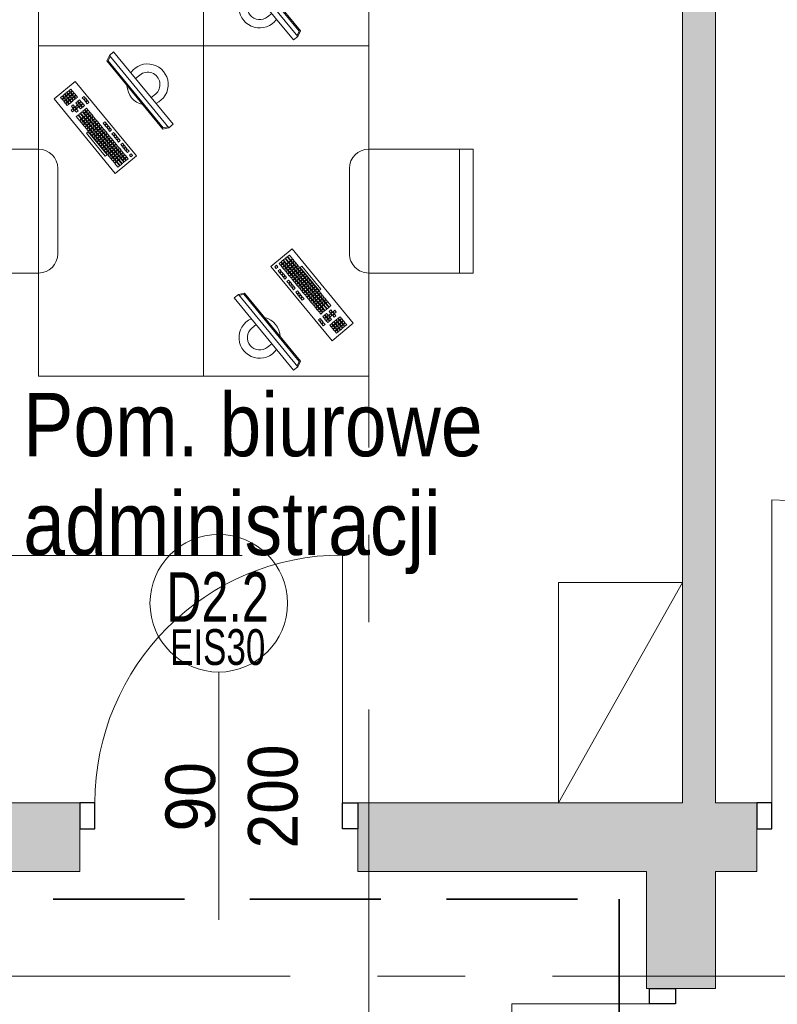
# Model space of a CAD drawing. Header units: centimetres. Extents: x -1737 to 22393, y -8842 to 3838.
# Tile 109 of 167: x -752 to -477, y 3043 to 3401. Entities that reach past the tile are written whole.
import ezdxf

# ---------------------------------------------------------------- set-up
doc = ezdxf.new("R2010")
doc.units = ezdxf.units.CM
doc.linetypes.add('Hidden', pattern=[71.4375, 47.625, -23.8125])
doc.linetypes.add('Oś', pattern=[222.25, 127, -31.75, 31.75, -31.75])
for name, color, linetype, lineweight in [('A-ANNO-NOTE', 131, 'Continuous', 13), ('A-AREA-IDEN', 2, 'Continuous', 13), ('A-DETL', 90, 'Continuous', 9), ('A-DETL-GENF', 92, 'Continuous', 9), ('A-DETL-MEDM', 33, 'Continuous', 13), ('A-DOOR', 31, 'Continuous', 13), ('A-WALL', 113, 'Continuous', 13), ('A-WALL-PATT', 111, 'Continuous', 13), ('I-FURN', 30, 'Continuous', 9), ('Q-SPCQ', 91, 'Continuous', 9), ('S-GRID', 1, 'Continuous', 13)]:
    doc.layers.add(name, color=color, linetype=linetype, lineweight=lineweight)
doc.styles.add('Arial', font='arial.ttf', dxfattribs={"width": 0.9, "height": 18})
doc.styles.add('Arial_2', font='arial.ttf', dxfattribs={"width": 0.7, "height": 13})
doc.styles.add('Arial_3', font='arial.ttf', dxfattribs={"width": 0.7, "height": 18})
doc.styles.add('Arial_7', font='arial.ttf', dxfattribs={"width": 0.85, "height": 23})

# ---------------------------------------------------------------- blocks, each defined once
blk = doc.blocks.new('DRZWI 1S - automatyczna etykieta - Drzwi 90 _PPOŻ EIS30_-2606885-3_piętro I __3_90 m_ - stan projektowany')
at = {"layer": 'A-DETL-GENF'}
for p, q in [((-50.5, 12.5), (-50.5, 3)), ((-45, 12.5), (-50.5, 12.5)), ((-45, 3), (-45, 12.5)), ((50.5, 12.5), (45, 12.5)), ((45, 12.5), (45, 3)), ((50.5, 3), (50.5, 12.5)), ((-50.5, 3), (-45, 3)), ((45, 3), (50.5, 3))]:
    blk.add_line(p, q, dxfattribs=at)
at = {"layer": 'A-DETL-MEDM', "lineweight": 25}
for p, q in [((-45, 12.5), (-50.5, 12.5)), ((-50.5, 12.5), (-50.5, 3)), ((-45, 3), (-45, 12.5)), ((45, 3), (45, 12.5)), ((45, 12.5), (50.5, 12.5)), ((50.5, 12.5), (50.5, 3)), ((-50.5, 3), (-45, 3)), ((50.5, 3), (45, 3))]:
    blk.add_line(p, q, dxfattribs=at)
at = {"layer": 'A-DOOR'}
blk.add_line((45, 12.5), (45, 102.5), dxfattribs=at)
blk.add_arc((45, 12.5), 90, 90, 180, dxfattribs=at)
blk = doc.blocks.new('biurko lekarskie 60x120 - biurko lekarskie 60x120-V8-3_piętro I __3_90 m_ - stan projektowany')
at = {"layer": 'I-FURN'}
for p, q in [((-76.23, 30), (43.77, 30)), ((-76.23, -30), (-76.23, 30)), ((43.77, 30), (43.77, -30)), ((-2.52, 2.15), (24.52, 24.38)), ((25.06, 21.99), (24.45, 21.48)), ((24.45, 21.48), (24.95, 20.86)), ((24.52, 24.38), (30.87, 16.66)), ((25.57, 21.37), (25.06, 21.99)), ((20.43, 18.17), (19.81, 17.67)), ((20.94, 17.56), (20.43, 18.17)), ((21.84, 18.04), (21.22, 17.53)), ((22.34, 17.42), (21.84, 18.04)), ((22.75, 20.08), (22.13, 19.57)), ((22.13, 19.57), (22.64, 18.95)), ((22.64, 18.95), (23.25, 19.46)), ((23.25, 19.46), (22.75, 20.08)), ((23.38, 19.31), (22.76, 18.8)), ((22.76, 18.8), (23.27, 18.18)), ((23.52, 20.71), (22.9, 20.21)), ((22.9, 20.21), (23.41, 19.59)), ((23.27, 18.18), (23.89, 18.69)), ((23.89, 18.69), (23.38, 19.31)), ((24.02, 18.53), (23.4, 18.03)), ((23.4, 18.03), (23.91, 17.41)), ((23.41, 19.59), (24.03, 20.1)), ((24.03, 20.1), (23.52, 20.71)), ((24.15, 19.94), (23.54, 19.43)), ((23.54, 19.43), (24.04, 18.82)), ((24.29, 21.35), (23.67, 20.84)), ((23.67, 20.84), (24.18, 20.22)), ((23.91, 17.41), (24.52, 17.92)), ((24.52, 17.92), (24.02, 18.53)), ((24.04, 18.82), (24.66, 19.32)), ((24.66, 19.32), (24.15, 19.94)), ((24.79, 19.17), (24.17, 18.66)), ((24.17, 18.66), (24.68, 18.04)), ((24.18, 20.22), (24.8, 20.73)), ((24.8, 20.73), (24.29, 21.35)), ((24.93, 20.58), (24.31, 20.07)), ((24.31, 20.07), (24.82, 19.45)), ((24.68, 18.04), (25.3, 18.55)), ((25.3, 18.55), (24.79, 19.17)), ((25.42, 18.4), (24.81, 17.89)), ((24.81, 17.89), (25.31, 17.27)), ((24.82, 19.45), (25.43, 19.96)), ((25.43, 19.96), (24.93, 20.58)), ((25.56, 19.81), (24.94, 19.3)), ((24.94, 19.3), (25.45, 18.68)), ((24.95, 20.86), (25.57, 21.37)), ((25.7, 21.21), (25.08, 20.7)), ((25.08, 20.7), (25.59, 20.09)), ((25.93, 17.78), (25.42, 18.4)), ((25.45, 18.68), (26.07, 19.19)), ((26.07, 19.19), (25.56, 19.81)), ((26.2, 19.03), (25.58, 18.52)), ((25.58, 18.52), (26.09, 17.91)), ((25.59, 20.09), (26.21, 20.59)), ((26.21, 20.59), (25.7, 21.21)), ((26.33, 20.44), (25.72, 19.93)), ((25.72, 19.93), (26.22, 19.31)), ((26.09, 17.91), (26.7, 18.41)), ((26.7, 18.41), (26.2, 19.03)), ((26.83, 18.26), (26.21, 17.75)), ((26.22, 19.31), (26.84, 19.82)), ((26.84, 19.82), (26.33, 20.44)), ((26.97, 19.67), (26.35, 19.16)), ((26.35, 19.16), (26.86, 18.54)), ((27.34, 17.64), (26.83, 18.26)), ((26.86, 18.54), (27.48, 19.05)), ((27.48, 19.05), (26.97, 19.67)), ((27.6, 18.9), (26.99, 18.39)), ((26.99, 18.39), (27.49, 17.77)), ((27.49, 17.77), (28.11, 18.28)), ((28.11, 18.28), (27.6, 18.9)), ((30.87, 16.66), (3.83, -5.57)), ((15.79, 14.36), (15.18, 13.86)), ((16.3, 13.75), (15.79, 14.36)), ((16.57, 15), (15.95, 14.49)), ((15.95, 14.49), (16.46, 13.87)), ((16.46, 13.87), (17.08, 14.38)), ((17.08, 14.38), (16.57, 15)), ((18.11, 16.27), (16.72, 15.13)), ((16.72, 15.13), (17.23, 14.51)), ((17.23, 14.51), (18.62, 15.65)), ((18.75, 15.5), (17.36, 14.35)), ((17.36, 14.35), (17.86, 13.74)), ((17.86, 13.74), (19.26, 14.88)), ((19.38, 14.72), (17.99, 13.58)), ((18.62, 15.65), (18.11, 16.27)), ((19.26, 14.88), (18.75, 15.5)), ((19.89, 14.11), (19.38, 14.72)), ((20.29, 16.77), (19.67, 16.26)), ((19.67, 16.26), (20.18, 15.64)), ((19.81, 17.67), (20.32, 17.05)), ((20.18, 15.64), (20.8, 16.15)), ((20.8, 16.15), (20.29, 16.77)), ((20.32, 17.05), (20.94, 17.56)), ((21.06, 17.4), (20.45, 16.89)), ((20.45, 16.89), (20.95, 16.28)), ((21.56, 15.22), (20.94, 14.71)), ((20.94, 14.71), (21.45, 14.1)), ((20.95, 16.28), (21.57, 16.78)), ((21.57, 16.78), (21.06, 17.4)), ((21.7, 16.63), (21.08, 16.12)), ((21.08, 16.12), (21.59, 15.5)), ((21.22, 17.53), (21.73, 16.91)), ((21.45, 14.1), (22.07, 14.6)), ((22.07, 14.6), (21.56, 15.22)), ((22.2, 14.45), (21.58, 13.94)), ((21.59, 15.5), (22.21, 16.01)), ((22.21, 16.01), (21.7, 16.63)), ((22.33, 15.86), (21.72, 15.35)), ((21.72, 15.35), (22.22, 14.73)), ((21.73, 16.91), (22.34, 17.42)), ((22.71, 13.83), (22.2, 14.45)), ((22.22, 14.73), (22.84, 15.24)), ((22.84, 15.24), (22.33, 15.86)), ((22.97, 15.08), (22.35, 14.58)), ((22.35, 14.58), (22.86, 13.96)), ((23.11, 16.49), (22.49, 15.98)), ((22.49, 15.98), (23, 15.37)), ((22.86, 13.96), (23.48, 14.47)), ((23.48, 14.47), (22.97, 15.08)), ((23, 15.37), (23.61, 15.87)), ((23.61, 15.87), (23.11, 16.49)), ((23.74, 15.72), (23.12, 15.21)), ((23.12, 15.21), (23.63, 14.59)), ((23.63, 14.59), (24.25, 15.1)), ((24.25, 15.1), (23.74, 15.72)), ((24.65, 17.76), (24.03, 17.25)), ((24.03, 17.25), (24.54, 16.64)), ((24.54, 16.64), (25.16, 17.14)), ((25.16, 17.14), (24.65, 17.76)), ((25.29, 16.99), (24.67, 16.48)), ((24.67, 16.48), (25.18, 15.86)), ((25.18, 15.86), (25.79, 16.37)), ((25.79, 16.37), (25.29, 16.99)), ((25.31, 17.27), (25.93, 17.78)), ((26.06, 17.63), (25.44, 17.12)), ((25.44, 17.12), (25.95, 16.5)), ((25.95, 16.5), (26.57, 17.01)), ((26.57, 17.01), (26.06, 17.63)), ((26.21, 17.75), (26.72, 17.13)), ((26.72, 17.13), (27.34, 17.64)), ((3.73, 5.74), (12.07, 12.6)), ((12.58, 11.98), (4.24, 5.12)), ((11.93, 11.19), (11.31, 10.68)), ((12.44, 10.57), (11.93, 11.19)), ((12.07, 12.6), (12.58, 11.98)), ((12.71, 11.82), (12.09, 11.31)), ((12.09, 11.31), (12.6, 10.7)), ((12.6, 10.7), (13.21, 11.2)), ((13.21, 11.2), (12.71, 11.82)), ((13.34, 11.05), (12.72, 10.54)), ((13.48, 12.46), (12.86, 11.95)), ((12.86, 11.95), (13.37, 11.33)), ((13.85, 10.43), (13.34, 11.05)), ((13.37, 11.33), (13.99, 11.84)), ((13.99, 11.84), (13.48, 12.46)), ((14.11, 11.69), (13.49, 11.18)), ((13.49, 11.18), (14, 10.56)), ((14.25, 13.09), (13.63, 12.58)), ((13.63, 12.58), (14.14, 11.97)), ((14, 10.56), (14.62, 11.07)), ((14.62, 11.07), (14.11, 11.69)), ((14.75, 10.91), (14.13, 10.41)), ((14.14, 11.97), (14.76, 12.48)), ((14.76, 12.48), (14.25, 13.09)), ((14.88, 12.32), (14.27, 11.81)), ((14.27, 11.81), (14.78, 11.19)), ((15.02, 13.73), (14.4, 13.22)), ((14.4, 13.22), (14.91, 12.6)), ((15.26, 10.3), (14.75, 10.91)), ((14.78, 11.19), (15.39, 11.7)), ((15.39, 11.7), (14.88, 12.32)), ((15.52, 11.55), (14.9, 11.04)), ((14.9, 11.04), (15.41, 10.42)), ((14.91, 12.6), (15.53, 13.11)), ((15.53, 13.11), (15.02, 13.73)), ((15.66, 12.96), (15.04, 12.45)), ((15.04, 12.45), (15.55, 11.83)), ((15.18, 13.86), (15.68, 13.24)), ((15.41, 10.42), (16.03, 10.93)), ((16.03, 10.93), (15.52, 11.55)), ((16.16, 10.78), (15.54, 10.27)), ((15.55, 11.83), (16.17, 12.34)), ((16.17, 12.34), (15.66, 12.96)), ((16.29, 12.18), (15.67, 11.68)), ((15.67, 11.68), (16.18, 11.06)), ((15.68, 13.24), (16.3, 13.75)), ((16.43, 13.59), (15.81, 13.08)), ((15.81, 13.08), (16.32, 12.46)), ((16.66, 10.16), (16.16, 10.78)), ((16.18, 11.06), (16.8, 11.57)), ((16.8, 11.57), (16.29, 12.18)), ((16.93, 11.41), (16.31, 10.9)), ((16.31, 10.9), (16.82, 10.29)), ((16.32, 12.46), (16.94, 12.97)), ((16.94, 12.97), (16.43, 13.59)), ((17.06, 12.82), (16.45, 12.31)), ((16.45, 12.31), (16.96, 11.69)), ((17.2, 14.23), (16.58, 13.72)), ((16.58, 13.72), (17.09, 13.1)), ((16.82, 10.29), (17.44, 10.79)), ((17.44, 10.79), (16.93, 11.41)), ((16.96, 11.69), (17.57, 12.2)), ((17.57, 12.2), (17.06, 12.82)), ((17.7, 12.05), (17.08, 11.54)), ((17.08, 11.54), (17.59, 10.92)), ((17.09, 13.1), (17.71, 13.61)), ((17.71, 13.61), (17.2, 14.23)), ((17.84, 13.45), (17.22, 12.95)), ((17.22, 12.95), (17.73, 12.33)), ((17.59, 10.92), (18.21, 11.43)), ((18.21, 11.43), (17.7, 12.05)), ((18.34, 11.27), (17.72, 10.77)), ((17.72, 10.77), (18.23, 10.15)), ((17.73, 12.33), (18.35, 12.84)), ((18.35, 12.84), (17.84, 13.45)), ((18.47, 12.68), (17.85, 12.17)), ((17.85, 12.17), (18.36, 11.56)), ((17.99, 13.58), (18.5, 12.96)), ((18.84, 10.66), (18.34, 11.27)), ((18.36, 11.56), (18.98, 12.06)), ((18.98, 12.06), (18.47, 12.68)), ((19.11, 11.91), (18.49, 11.4)), ((18.49, 11.4), (19, 10.78)), ((18.5, 12.96), (19.89, 14.11)), ((19.24, 13.32), (18.63, 12.81)), ((18.63, 12.81), (19.14, 12.19)), ((19, 10.78), (19.62, 11.29)), ((19.62, 11.29), (19.11, 11.91)), ((19.14, 12.19), (19.75, 12.7)), ((19.75, 12.7), (19.24, 13.32)), ((19.88, 12.54), (19.26, 12.04)), ((19.26, 12.04), (19.77, 11.42)), ((20.02, 13.95), (19.4, 13.44)), ((19.4, 13.44), (19.91, 12.83)), ((19.77, 11.42), (20.39, 11.93)), ((20.39, 11.93), (19.88, 12.54)), ((19.91, 12.83), (20.53, 13.33)), ((20.53, 13.33), (20.02, 13.95)), ((20.65, 13.18), (20.03, 12.67)), ((20.03, 12.67), (20.54, 12.05)), ((20.54, 12.05), (21.16, 12.56)), ((21.16, 12.56), (20.65, 13.18)), ((21.58, 13.94), (22.09, 13.32)), ((22.09, 13.32), (22.71, 13.83)), ((23.39, 12.84), (22.77, 12.33)), ((22.77, 12.33), (23.28, 11.72)), ((23.28, 11.72), (23.9, 12.22)), ((23.9, 12.22), (23.39, 12.84)), ((24.16, 13.48), (23.54, 12.97)), ((23.54, 12.97), (24.05, 12.35)), ((24.05, 12.35), (24.67, 12.86)), ((24.67, 12.86), (24.16, 13.48)), ((24.93, 14.11), (24.32, 13.6)), ((24.32, 13.6), (24.83, 12.99)), ((24.83, 12.99), (25.44, 13.49)), ((25.44, 13.49), (24.93, 14.11)), ((7.3, 7.38), (6.68, 6.87)), ((7.81, 6.76), (7.3, 7.38)), ((8.07, 8.01), (7.45, 7.5)), ((7.45, 7.5), (7.96, 6.89)), ((7.96, 6.89), (8.58, 7.39)), ((9.21, 6.62), (8.07, 8.01)), ((8.71, 7.24), (8.09, 6.73)), ((8.84, 8.65), (8.23, 8.14)), ((8.23, 8.14), (8.73, 7.52)), ((8.73, 7.52), (9.35, 8.03)), ((9.35, 8.03), (8.84, 8.65)), ((9.48, 7.87), (8.86, 7.37)), ((8.86, 7.37), (9.37, 6.75)), ((9.62, 9.28), (9, 8.77)), ((9, 8.77), (9.51, 8.16)), ((9.37, 6.75), (9.99, 7.26)), ((9.99, 7.26), (9.48, 7.87)), ((9.51, 8.16), (10.12, 8.66)), ((10.12, 8.66), (9.62, 9.28)), ((10.25, 8.51), (9.63, 8)), ((9.63, 8), (10.14, 7.38)), ((10.39, 9.92), (9.77, 9.41)), ((9.77, 9.41), (10.28, 8.79)), ((10.14, 7.38), (10.76, 7.89)), ((10.76, 7.89), (10.25, 8.51)), ((10.89, 7.74), (10.27, 7.23)), ((10.27, 7.23), (10.78, 6.61)), ((10.28, 8.79), (10.9, 9.3)), ((10.9, 9.3), (10.39, 9.92)), ((11.02, 9.15), (10.41, 8.64)), ((10.41, 8.64), (10.91, 8.02)), ((11.16, 10.55), (10.54, 10.04)), ((10.54, 10.04), (11.05, 9.43)), ((11.39, 7.12), (10.89, 7.74)), ((10.91, 8.02), (11.53, 8.53)), ((11.53, 8.53), (11.02, 9.15)), ((11.66, 8.37), (11.04, 7.86)), ((11.04, 7.86), (11.55, 7.25)), ((11.05, 9.43), (11.67, 9.93)), ((11.67, 9.93), (11.16, 10.55)), ((11.8, 9.78), (11.18, 9.27)), ((11.18, 9.27), (11.69, 8.65)), ((11.31, 10.68), (11.82, 10.06)), ((11.55, 7.25), (12.17, 7.75)), ((12.17, 7.75), (11.66, 8.37)), ((12.29, 7.6), (11.68, 7.09)), ((11.69, 8.65), (12.3, 9.16)), ((12.3, 9.16), (11.8, 9.78)), ((12.43, 9.01), (11.81, 8.5)), ((11.81, 8.5), (12.32, 7.88)), ((11.82, 10.06), (12.44, 10.57)), ((12.57, 10.42), (11.95, 9.91)), ((11.95, 9.91), (12.46, 9.29)), ((12.8, 6.98), (12.29, 7.6)), ((12.32, 7.88), (12.94, 8.39)), ((12.94, 8.39), (12.43, 9.01)), ((13.07, 8.24), (12.45, 7.73)), ((12.45, 7.73), (12.96, 7.11)), ((12.46, 9.29), (13.08, 9.8)), ((13.08, 9.8), (12.57, 10.42)), ((13.2, 9.64), (12.58, 9.13)), ((12.58, 9.13), (13.09, 8.52)), ((12.72, 10.54), (13.23, 9.92)), ((12.96, 7.11), (13.57, 7.62)), ((13.57, 7.62), (13.07, 8.24)), ((13.7, 7.46), (13.08, 6.95)), ((13.09, 8.52), (13.71, 9.02)), ((13.71, 9.02), (13.2, 9.64)), ((13.84, 8.87), (13.22, 8.36)), ((13.22, 8.36), (13.73, 7.74)), ((13.23, 9.92), (13.85, 10.43)), ((13.98, 10.28), (13.36, 9.77)), ((13.36, 9.77), (13.87, 9.15)), ((14.21, 6.85), (13.7, 7.46)), ((13.73, 7.74), (14.35, 8.25)), ((14.35, 8.25), (13.84, 8.87)), ((14.47, 8.1), (13.86, 7.59)), ((13.86, 7.59), (14.36, 6.97)), ((13.87, 9.15), (14.48, 9.66)), ((14.48, 9.66), (13.98, 10.28)), ((14.61, 9.51), (13.99, 9)), ((13.99, 9), (14.5, 8.38)), ((14.13, 10.41), (14.64, 9.79)), ((14.36, 6.97), (14.98, 7.48)), ((14.98, 7.48), (14.47, 8.1)), ((14.5, 8.38), (15.12, 8.89)), ((15.12, 8.89), (14.61, 9.51)), ((15.25, 8.73), (14.63, 8.23)), ((14.63, 8.23), (15.14, 7.61)), ((14.64, 9.79), (15.26, 10.3)), ((15.38, 10.14), (14.76, 9.63)), ((14.76, 9.63), (15.27, 9.01)), ((15.14, 7.61), (15.75, 8.12)), ((15.75, 8.12), (15.25, 8.73)), ((15.27, 9.01), (15.89, 9.52)), ((15.89, 9.52), (15.38, 10.14)), ((16.02, 9.37), (15.4, 8.86)), ((15.4, 8.86), (15.91, 8.24)), ((15.54, 10.27), (16.05, 9.65)), ((15.91, 8.24), (16.53, 8.75)), ((16.53, 8.75), (16.02, 9.37)), ((16.05, 9.65), (16.66, 10.16)), ((16.79, 10), (16.17, 9.5)), ((16.17, 9.5), (16.68, 8.88)), ((16.68, 8.88), (17.3, 9.39)), ((17.3, 9.39), (16.79, 10)), ((17.56, 10.64), (16.94, 10.13)), ((16.94, 10.13), (17.45, 9.51)), ((17.45, 9.51), (18.07, 10.02)), ((18.07, 10.02), (17.56, 10.64)), ((18.23, 10.15), (18.84, 10.66)), ((3.44, 4.2), (2.82, 3.69)), ((2.82, 3.69), (3.33, 3.08)), ((3.33, 3.08), (3.94, 3.58)), ((3.94, 3.58), (3.44, 4.2)), ((4.21, 4.84), (3.59, 4.33)), ((3.59, 4.33), (4.1, 3.71)), ((4.24, 5.12), (3.73, 5.74)), ((4.1, 3.71), (4.72, 4.22)), ((4.72, 4.22), (4.21, 4.84)), ((4.84, 4.06), (4.23, 3.56)), ((4.98, 5.47), (4.36, 4.96)), ((4.36, 4.96), (4.87, 4.35)), ((5.35, 3.45), (4.84, 4.06)), ((4.87, 4.35), (5.49, 4.85)), ((5.49, 4.85), (4.98, 5.47)), ((5.62, 4.7), (5, 4.19)), ((5, 4.19), (5.51, 3.57)), ((5.75, 6.11), (5.14, 5.6)), ((5.14, 5.6), (5.64, 4.98)), ((5.51, 3.57), (6.12, 4.08)), ((6.12, 4.08), (5.62, 4.7)), ((6.25, 3.93), (5.63, 3.42)), ((5.64, 4.98), (6.26, 5.49)), ((6.26, 5.49), (5.75, 6.11)), ((6.39, 5.33), (5.77, 4.83)), ((5.77, 4.83), (6.28, 4.21)), ((5.91, 6.23), (6.53, 6.74)), ((6.42, 5.62), (5.91, 6.23)), ((6.76, 3.31), (6.25, 3.93)), ((6.28, 4.21), (6.9, 4.72)), ((6.9, 4.72), (6.39, 5.33)), ((7.02, 4.56), (6.41, 4.05)), ((6.41, 4.05), (6.91, 3.44)), ((7.03, 6.12), (6.42, 5.62)), ((6.53, 6.74), (7.03, 6.12)), ((6.54, 5.46), (7.16, 5.97)), ((7.05, 4.84), (6.54, 5.46)), ((6.68, 6.87), (7.19, 6.25)), ((6.91, 3.44), (7.53, 3.94)), ((7.53, 3.94), (7.02, 4.56)), ((7.66, 3.79), (7.04, 3.28)), ((7.67, 5.35), (7.05, 4.84)), ((7.16, 5.97), (7.67, 5.35)), ((7.18, 4.69), (7.8, 5.2)), ((7.69, 4.07), (7.18, 4.69)), ((7.19, 6.25), (7.81, 6.76)), ((7.93, 6.6), (7.32, 6.1)), ((7.32, 6.1), (7.82, 5.48)), ((8.17, 3.17), (7.66, 3.79)), ((8.3, 4.58), (7.69, 4.07)), ((7.8, 5.2), (8.3, 4.58)), ((7.81, 3.92), (8.43, 4.42)), ((8.32, 3.3), (7.81, 3.92)), ((7.82, 5.48), (8.44, 5.99)), ((8.44, 5.99), (7.93, 6.6)), ((8.57, 5.83), (7.95, 5.32)), ((7.95, 5.32), (8.46, 4.71)), ((8.09, 6.73), (8.6, 6.11)), ((8.94, 3.81), (8.32, 3.3)), ((8.43, 4.42), (8.94, 3.81)), ((8.45, 3.14), (9.07, 3.65)), ((8.46, 4.71), (9.08, 5.21)), ((9.08, 5.21), (8.57, 5.83)), ((9.2, 5.06), (8.59, 4.55)), ((8.59, 4.55), (9.09, 3.93)), ((8.6, 6.11), (9.21, 6.62)), ((9.34, 6.47), (8.72, 5.96)), ((8.72, 5.96), (9.23, 5.34)), ((9.07, 3.65), (9.57, 3.03)), ((9.09, 3.93), (9.71, 4.44)), ((9.71, 4.44), (9.2, 5.06)), ((9.84, 4.29), (9.22, 3.78)), ((9.22, 3.78), (9.73, 3.16)), ((9.23, 5.34), (9.85, 5.85)), ((9.85, 5.85), (9.34, 6.47)), ((9.98, 5.69), (9.36, 5.19)), ((9.36, 5.19), (9.87, 4.57)), ((10.11, 7.1), (9.5, 6.59)), ((9.5, 6.59), (10, 5.98)), ((9.73, 3.16), (10.35, 3.67)), ((10.35, 3.67), (9.84, 4.29)), ((9.87, 4.57), (10.48, 5.08)), ((10.48, 5.08), (9.98, 5.69)), ((10.61, 4.92), (9.99, 4.41)), ((9.99, 4.41), (10.5, 3.8)), ((10, 5.98), (10.62, 6.48)), ((10.62, 6.48), (10.11, 7.1)), ((10.75, 6.33), (10.13, 5.82)), ((10.13, 5.82), (10.64, 5.2)), ((10.5, 3.8), (11.12, 4.3)), ((11.12, 4.3), (10.61, 4.92)), ((10.64, 5.2), (11.26, 5.71)), ((11.26, 5.71), (10.75, 6.33)), ((11.38, 5.56), (10.77, 5.05)), ((10.77, 5.05), (11.27, 4.43)), ((10.78, 6.61), (11.39, 7.12)), ((11.52, 6.97), (10.9, 6.46)), ((10.9, 6.46), (11.41, 5.84)), ((11.27, 4.43), (11.89, 4.94)), ((11.89, 4.94), (11.38, 5.56)), ((11.41, 5.84), (12.03, 6.35)), ((12.03, 6.35), (11.52, 6.97)), ((12.16, 6.19), (11.54, 5.68)), ((11.54, 5.68), (12.05, 5.07)), ((11.68, 7.09), (12.18, 6.47)), ((12.05, 5.07), (12.66, 5.57)), ((12.66, 5.57), (12.16, 6.19)), ((12.18, 6.47), (12.8, 6.98)), ((12.93, 6.83), (12.31, 6.32)), ((12.31, 6.32), (12.82, 5.7)), ((13.35, 4.58), (12.73, 4.08)), ((12.73, 4.08), (13.24, 3.46)), ((12.82, 5.7), (13.44, 6.21)), ((13.44, 6.21), (12.93, 6.83)), ((13.08, 6.95), (13.59, 6.34)), ((13.24, 3.46), (13.86, 3.97)), ((13.86, 3.97), (13.35, 4.58)), ((14.12, 5.22), (13.5, 4.71)), ((13.5, 4.71), (14.01, 4.09)), ((13.54, -15.18), (38.3, 5.18)), ((13.59, 6.34), (14.21, 6.85)), ((13.99, -15.33), (38.36, 4.71)), ((14.01, 4.09), (14.63, 4.6)), ((14.06, -17.34), (40.32, 4.25)), ((14.63, 4.6), (14.12, 5.22)), ((14.89, 5.85), (14.28, 5.35)), ((14.28, 5.35), (14.78, 4.73)), ((14.78, 4.73), (15.4, 5.24)), ((15.4, 5.24), (14.89, 5.85)), ((15.67, 6.49), (15.05, 5.98)), ((15.05, 5.98), (15.56, 5.36)), ((15.56, 5.36), (16.17, 5.87)), ((16.17, 5.87), (15.67, 6.49)), ((38.3, 5.18), (40.32, 4.25)), ((38.36, 4.71), (39.99, 3.98)), ((40.32, 4.25), (41.59, 2.71)), ((3.83, -5.57), (-2.52, 2.15)), ((1.12, 2.3), (-0.27, 1.15)), ((-0.27, 1.15), (0.24, 0.53)), ((0.24, 0.53), (1.63, 1.68)), ((1.75, 1.52), (0.36, 0.38)), ((0.36, 0.38), (0.87, -0.24)), ((0.87, -0.24), (2.26, 0.91)), ((2.39, 0.75), (1, -0.39)), ((1.63, 1.68), (1.12, 2.3)), ((1.89, 2.93), (1.27, 2.42)), ((1.27, 2.42), (1.78, 1.8)), ((1.51, -1.01), (2.9, 0.13)), ((2.26, 0.91), (1.75, 1.52)), ((1.78, 1.8), (2.4, 2.31)), ((2.4, 2.31), (1.89, 2.93)), ((2.53, 2.16), (1.91, 1.65)), ((1.91, 1.65), (2.42, 1.03)), ((2.66, 3.57), (2.05, 3.06)), ((2.05, 3.06), (2.55, 2.44)), ((2.9, 0.13), (2.39, 0.75)), ((2.42, 1.03), (3.03, 1.54)), ((3.03, 1.54), (2.53, 2.16)), ((3.16, 1.39), (2.54, 0.88)), ((2.54, 0.88), (3.05, 0.26)), ((2.55, 2.44), (3.17, 2.95)), ((3.17, 2.95), (2.66, 3.57)), ((3.3, 2.79), (2.68, 2.29)), ((2.68, 2.29), (3.19, 1.67)), ((3.05, 0.26), (3.67, 0.77)), ((3.67, 0.77), (3.16, 1.39)), ((3.8, 0.61), (3.18, 0.11)), ((3.18, 0.11), (3.69, -0.51)), ((3.19, 1.67), (3.81, 2.18)), ((3.81, 2.18), (3.3, 2.79)), ((3.93, 2.02), (3.32, 1.51)), ((3.32, 1.51), (3.82, 0.9)), ((4.07, 3.43), (3.45, 2.92)), ((3.45, 2.92), (3.96, 2.3)), ((4.31, 0), (3.8, 0.61)), ((3.82, 0.9), (4.44, 1.4)), ((4.44, 1.4), (3.93, 2.02)), ((4.57, 1.25), (3.95, 0.74)), ((3.95, 0.74), (4.46, 0.12)), ((3.96, 2.3), (4.58, 2.81)), ((4.58, 2.81), (4.07, 3.43)), ((4.71, 2.66), (4.09, 2.15)), ((4.09, 2.15), (4.6, 1.53)), ((4.23, 3.56), (4.73, 2.94)), ((4.46, 0.12), (5.08, 0.63)), ((5.08, 0.63), (4.57, 1.25)), ((5.2, 0.48), (4.59, -0.03)), ((4.6, 1.53), (5.21, 2.04)), ((5.21, 2.04), (4.71, 2.66)), ((5.34, 1.88), (4.72, 1.38)), ((4.72, 1.38), (5.23, 0.76)), ((4.73, 2.94), (5.35, 3.45)), ((5.48, 3.29), (4.86, 2.78)), ((4.86, 2.78), (5.37, 2.17)), ((5.71, -0.14), (5.2, 0.48)), ((5.23, 0.76), (5.85, 1.27)), ((5.85, 1.27), (5.34, 1.88)), ((5.98, 1.11), (5.36, 0.6)), ((5.36, 0.6), (5.87, -0.01)), ((5.37, 2.17), (5.99, 2.67)), ((5.99, 2.67), (5.48, 3.29)), ((6.11, 2.52), (5.5, 2.01)), ((5.5, 2.01), (6, 1.39)), ((5.63, 3.42), (6.14, 2.8)), ((5.87, -0.01), (6.48, 0.49)), ((6.48, 0.49), (5.98, 1.11)), ((6, 1.39), (6.62, 1.9)), ((6.62, 1.9), (6.11, 2.52)), ((6.75, 1.75), (6.13, 1.24)), ((6.13, 1.24), (6.64, 0.62)), ((6.14, 2.8), (6.76, 3.31)), ((6.89, 3.15), (6.27, 2.65)), ((6.27, 2.65), (6.78, 2.03)), ((6.64, 0.62), (7.26, 1.13)), ((7.26, 1.13), (6.75, 1.75)), ((6.78, 2.03), (7.39, 2.54)), ((7.39, 2.54), (6.89, 3.15)), ((7.52, 2.38), (6.9, 1.87)), ((6.9, 1.87), (7.41, 1.26)), ((7.04, 3.28), (7.55, 2.66)), ((7.94, 0.14), (7.32, -0.37)), ((7.41, 1.26), (8.03, 1.76)), ((8.03, 1.76), (7.52, 2.38)), ((7.55, 2.66), (8.17, 3.17)), ((8.29, 3.02), (7.68, 2.51)), ((7.68, 2.51), (8.18, 1.89)), ((8.45, -0.48), (7.94, 0.14)), ((8.18, 1.89), (8.8, 2.4)), ((8.8, 2.4), (8.29, 3.02)), ((8.96, 2.53), (8.45, 3.14)), ((9.49, 1.41), (8.87, 0.9)), ((8.87, 0.9), (9.38, 0.28)), ((9.57, 3.03), (8.96, 2.53)), ((9.38, 0.28), (10, 0.79)), ((10, 0.79), (9.49, 1.41)), ((9.64, 1.54), (10.26, 2.04)), ((10.15, 0.92), (9.64, 1.54)), ((10.77, 1.43), (10.15, 0.92)), ((10.26, 2.04), (10.77, 1.43)), ((11.03, 2.68), (10.41, 2.17)), ((10.41, 2.17), (10.92, 1.55)), ((10.92, 1.55), (11.54, 2.06)), ((11.54, 2.06), (11.03, 2.68)), ((11.8, 3.31), (11.19, 2.81)), ((11.19, 2.81), (11.69, 2.19)), ((11.69, 2.19), (12.31, 2.7)), ((12.31, 2.7), (11.8, 3.31)), ((41.59, 2.71), (15.33, -18.89)), ((1, -0.39), (1.51, -1.01)), ((2.25, -0.66), (1.63, -1.16)), ((1.63, -1.16), (2.14, -1.78)), ((2.14, -1.78), (2.76, -1.27)), ((2.76, -1.27), (2.25, -0.66)), ((2.89, -1.43), (2.27, -1.94)), ((2.27, -1.94), (2.78, -2.56)), ((3.02, -0.02), (2.41, -0.53)), ((2.41, -0.53), (2.91, -1.15)), ((2.78, -2.56), (3.4, -2.05)), ((3.4, -2.05), (2.89, -1.43)), ((2.91, -1.15), (3.53, -0.64)), ((3.53, -0.64), (3.02, -0.02)), ((3.66, -0.79), (3.04, -1.3)), ((3.04, -1.3), (3.55, -1.92)), ((4.08, -3.04), (3.46, -3.55)), ((3.46, -3.55), (3.97, -4.16)), ((3.55, -1.92), (4.17, -1.41)), ((4.17, -1.41), (3.66, -0.79)), ((3.69, -0.51), (4.31, 0)), ((4.43, -0.16), (3.81, -0.67)), ((3.81, -0.67), (4.32, -1.28)), ((4.59, -3.66), (4.08, -3.04)), ((4.32, -1.28), (4.94, -0.78)), ((4.94, -0.78), (4.43, -0.16)), ((4.59, -0.03), (5.09, -0.65)), ((5.63, -1.77), (5.01, -2.28)), ((5.01, -2.28), (5.52, -2.89)), ((5.09, -0.65), (5.71, -0.14)), ((5.52, -2.89), (6.13, -2.38)), ((6.13, -2.38), (5.63, -1.77)), ((6.4, -1.13), (5.78, -1.64)), ((5.78, -1.64), (6.29, -2.26)), ((6.29, -2.26), (6.91, -1.75)), ((6.91, -1.75), (6.4, -1.13)), ((7.17, -0.5), (6.55, -1)), ((6.55, -1), (7.06, -1.62)), ((7.06, -1.62), (7.68, -1.11)), ((7.68, -1.11), (7.17, -0.5)), ((7.32, -0.37), (7.83, -0.99)), ((7.83, -0.99), (8.45, -0.48)), ((3.97, -4.16), (4.59, -3.66)), ((33.21, -6.78), (31.94, -5.23)), ((26.25, -12.49), (24.98, -10.95)), ((14.06, -17.34), (13.54, -15.18)), ((14.39, -17.07), (13.99, -15.33)), ((15.33, -18.89), (14.06, -17.34)), ((43.77, -30), (-76.23, -30))]:
    blk.add_line(p, q, dxfattribs=at)
for radius, start, end in [(7.5, 92.5607, 166.3005), (7.5, 203.9646, 54.8966), (4.5, 219.4306, 39.4306)]:
    blk.add_arc((29.73, -9.63), radius, start, end, dxfattribs=at)
blk = doc.blocks.new('krzesło - krzesło-823058-3_piętro I __3_90 m_ - stan projektowany')
at = {"layer": 'I-FURN'}
for p, q in [((-22.5, 22.5), (-22.5, -15.5)), ((22.5, 22.5), (-22.5, 22.5)), ((22.5, -15.5), (22.5, 22.5)), ((22.5, 17.5), (-22.5, 17.5)), ((-15.5, -22.5), (15.5, -22.5))]:
    blk.add_line(p, q, dxfattribs=at)
for centre, start, end in [((-15.5, -15.5), 180, 270), ((15.5, -15.5), 270, 0)]:
    blk.add_arc(centre, 7, start, end, dxfattribs=at)
blk = doc.blocks.new('DRZWI 1S - automatyczna etykieta - Drzwi 110-2265631-3_piętro I __3_90 m_ - stan projektowany')
at = {"layer": 'A-DETL-GENF'}
for p, q in [((-60.5, -3), (-55, -3)), ((-60.5, -12.5), (-60.5, -3)), ((-55, -3), (-55, -12.5)), ((55, -3), (60.5, -3)), ((55, -12.5), (55, -3)), ((60.5, -3), (60.5, -12.5)), ((-55, -12.5), (-60.5, -12.5)), ((60.5, -12.5), (55, -12.5))]:
    blk.add_line(p, q, dxfattribs=at)
at = {"layer": 'A-DETL-MEDM', "lineweight": 25}
for p, q in [((-60.5, -12.5), (-60.5, -3)), ((-60.5, -3), (-55, -3)), ((-55, -3), (-55, -12.5)), ((55, -3), (55, -12.5)), ((60.5, -3), (55, -3)), ((60.5, -12.5), (60.5, -3)), ((-55, -12.5), (-60.5, -12.5)), ((55, -12.5), (60.5, -12.5))]:
    blk.add_line(p, q, dxfattribs=at)
at = {"layer": 'A-DOOR'}
blk.add_line((55, -12.5), (55, -122.5), dxfattribs=at)
blk.add_arc((55, -12.5), 110, 180, 270, dxfattribs=at)
blk = doc.blocks.new('Szafa1 - 45 cm-2258250-3_piętro I __3_90 m_ - stan projektowany')
at = {"layer": 'Q-SPCQ'}
for p, q in [((-27.5, 51), (52.5, 6)), ((-27.5, 51), (52.5, 51)), ((52.5, 51), (52.5, 6))]:
    blk.add_line(p, q, dxfattribs=at)
blk = doc.blocks.new('DRZWI 2S - automatyczna etykieta - Drzwi 90_50 EIS30-2595214-3_piętro I __3_90 m_ - stan projektowany')
at = {"layer": 'A-DETL-GENF'}
for p, q in [((-55.5, -1.95), (-50, -1.95)), ((-55.5, -11.5), (-55.5, -1.95)), ((-50, -1.95), (-50, -11.5)), ((90, -1.95), (95.5, -1.95)), ((90, -11.5), (90, -1.95)), ((95.5, -1.95), (95.5, -11.5)), ((-50, -11.5), (-55.5, -11.5)), ((95.5, -11.5), (90, -11.5))]:
    blk.add_line(p, q, dxfattribs=at)
at = {"layer": 'A-DETL-MEDM', "lineweight": 25}
for p, q in [((-55.5, -11.5), (-55.5, -1.95)), ((-55.5, -1.95), (-50, -1.95)), ((-50, -1.95), (-50, -11.5)), ((90, -1.95), (90, -11.5)), ((95.5, -1.95), (90, -1.95)), ((95.5, -11.5), (95.5, -1.95)), ((-50, -11.5), (-55.5, -11.5)), ((90, -11.5), (95.5, -11.5))]:
    blk.add_line(p, q, dxfattribs=at)
at = {"layer": 'A-DOOR', "lineweight": 9}
blk.add_line((0, -35), (0, 35), dxfattribs=at)
at = {"layer": 'A-DOOR'}
for p, q in [((-50, -11.5), (-50, -61.5)), ((90, -11.5), (90, -101.5))]:
    blk.add_line(p, q, dxfattribs=at)
for centre, radius, start, end in [((-50, -11.5), 50, 270, 0), ((90, -11.5), 90, 180, 270)]:
    blk.add_arc(centre, radius, start, end, dxfattribs=at)
blk = doc.blocks.new('METKA_POMIESZCZENIA2 - Rozbudowana - bez ramki-2396678-3_piętro I __3_90 m_ - stan projektowany')
at = {"layer": 'A-AREA-IDEN'}
for p, q in [((0, 0.425), (0, 0)), ((0.0976, 0), (-0.8, 0)), ((-0.8, 0), (0.9, 0)), ((0, 0), (0, -0.425))]:
    blk.add_line(p, q, dxfattribs=at)

msp = doc.modelspace()

# ---------------------------------------------------------------- hatches: boundary and pattern name
at = {"layer": 'A-WALL-PATT'}
for points in [[(-499.62, 3116.33), (-499.62, 3409.33), (-511.62, 3409.33), (-511.62, 3116.33)], [(-524.62, 3061.33), (-499.62, 3061.33), (-499.62, 3091.33), (-524.62, 3091.33)]]:
    msp.add_hatch(color=9, dxfattribs=at).paths.add_polyline_path(points, flags=0)
h = msp.add_hatch(color=9, dxfattribs=at)
h.paths.add_polyline_path([(-931.71, 3091.33), (-876.62, 3091.33), (-876.62, 3116.33), (-947.62, 3116.33), (-947.62, 3091.33)], flags=0)
h.paths.add_polyline_path([(-544.17, 3091.33), (-484.62, 3091.33), (-484.62, 3116.33), (-629.62, 3116.33), (-629.62, 3091.33)], flags=0)
h.paths.add_polyline_path([(-755.62, 3091.33), (-730.62, 3091.33), (-730.62, 3116.33), (-755.62, 3116.33), (-755.62, 3097.17)], flags=0)
h.paths.add_polyline_path([(-363.62, 3091.33), (-246.62, 3091.33), (-246.62, 3116.33), (-363.62, 3116.33), (-363.62, 3097.17)], flags=0)
h.paths.add_polyline_path([(-155.62, 3091.33), (-44.62, 3091.33), (-44.62, 3103.83), (-31.62, 3103.83), (-31.62, 3116.33), (-155.62, 3116.33), (-155.62, 3097.17)], flags=0)
at = {"layer": 'A-WALL-PATT', "lineweight": 5}
h = msp.add_hatch(color=254, dxfattribs=at)
h.paths.add_polyline_path([(-524.62, 2886.48), (-499.62, 2886.48), (-499.62, 2897.83), (-524.62, 2897.83)], flags=0)
h.paths.add_polyline_path([(-511.62, 3048.83), (-499.62, 3048.83), (-499.62, 3061.33), (-524.62, 3061.33), (-524.62, 3048.83), (-514.07, 3048.83)], flags=0)

# ---------------------------------------------------------------- linework, layer by layer
at = {"layer": 'A-ANNO-NOTE'}
msp.add_line((-680.12, 3073.83), (-680.12, 3163.83), dxfattribs=at)
msp.add_line((-680.12, 3073.83), (-680.12, 3163.83), dxfattribs=at)
msp.add_circle((-680.12, 3188.83), 25, dxfattribs=at)
at = {"layer": 'A-DETL', "linetype": 'Hidden', "lineweight": 35}
for p, q in [((-954.56, 3081.33), (-534.56, 3081.33)), ((-534.56, 3081.33), (-534.56, 2863.06))]:
    msp.add_line(p, q, dxfattribs=at)
at = {"layer": 'A-WALL', "lineweight": 9}
for p, q in [((-499.62, 3116.33), (-499.62, 3511.33)), ((-511.62, 3409.33), (-511.62, 3116.33)), ((-730.62, 3116.33), (-755.62, 3116.33)), ((-511.62, 3116.33), (-629.62, 3116.33)), ((-484.62, 3116.33), (-499.62, 3116.33)), ((-730.62, 3091.33), (-730.62, 3106.83)), ((-629.62, 3106.83), (-629.62, 3091.33)), ((-484.62, 3091.33), (-484.62, 3106.83)), ((-755.62, 3091.33), (-730.62, 3091.33)), ((-629.62, 3091.33), (-524.62, 3091.33)), ((-524.62, 3091.33), (-524.62, 3048.83)), ((-499.62, 3091.33), (-484.62, 3091.33)), ((-499.62, 3048.83), (-499.62, 3091.33)), ((-524.62, 3048.83), (-523.62, 3048.83)), ((-514.07, 3048.83), (-499.62, 3048.83))]:
    msp.add_line(p, q, dxfattribs=at)
at = {"layer": 'S-GRID', "linetype": 'Oś'}
for p, q in [((-625.62, 3816.92), (-625.62, 2843.33)), ((-1225.62, 3053.33), (1897.1, 3053.33))]:
    msp.add_line(p, q, dxfattribs=at)

# ---------------------------------------------------------------- block references
at = {"layer": 'A-AREA-IDEN', "color": 0, "xscale": 99.99999999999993, "yscale": 99.99999999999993, "zscale": 99.99999999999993}
msp.add_blockref('METKA_POMIESZCZENIA2 - Rozbudowana - bez ramki-2396678-3_piętro I __3_90 m_ - stan projektowany', (-761.61, 3206.17), dxfattribs=at)
at = {"layer": 'A-DOOR'}
for name, p, rotation in [('DRZWI 1S - automatyczna etykieta - Drzwi 110-2265631-3_piętro I __3_90 m_ - stan projektowany', (-424.12, 3103.83), 180), ('DRZWI 2S - automatyczna etykieta - Drzwi 90_50 EIS30-2595214-3_piętro I __3_90 m_ - stan projektowany', (-512.12, 2993.33), 270.0000000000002)]:
    msp.add_blockref(name, p, dxfattribs=dict(at, rotation=rotation))
msp.add_blockref('DRZWI 1S - automatyczna etykieta - Drzwi 90 _PPOŻ EIS30_-2606885-3_piętro I __3_90 m_ - stan projektowany', (-680.12, 3103.83), dxfattribs=at)
at = {"layer": 'I-FURN'}
for name, p, rotation in [('biurko lekarskie 60x120 - biurko lekarskie 60x120-V8-3_piętro I __3_90 m_ - stan projektowany', (-715.62, 3467.52), 90.00000000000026), ('biurko lekarskie 60x120 - biurko lekarskie 60x120-V8-3_piętro I __3_90 m_ - stan projektowany', (-655.62, 3435.05), 270.0000000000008), ('biurko lekarskie 60x120 - biurko lekarskie 60x120-V8-3_piętro I __3_90 m_ - stan projektowany', (-715.62, 3347.52), 90.00000000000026), ('biurko lekarskie 60x120 - biurko lekarskie 60x120-V8-3_piętro I __3_90 m_ - stan projektowany', (-655.62, 3315.05), 270.0000000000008), ('krzesło - krzesło-823058-3_piętro I __3_90 m_ - stan projektowany', (-761.12, 3331.29), 90.00000000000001), ('krzesło - krzesło-823058-3_piętro I __3_90 m_ - stan projektowany', (-610.12, 3331.29), 270.0000000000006)]:
    msp.add_blockref(name, p, dxfattribs=dict(at, rotation=rotation))
at = {"layer": 'Q-SPCQ', "rotation": 90.00000000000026}
msp.add_blockref('Szafa1 - 45 cm-2258250-3_piętro I __3_90 m_ - stan projektowany', (-505.62, 3143.83), dxfattribs=at)

# ---------------------------------------------------------------- texts
at = {"layer": 'A-ANNO-NOTE', "lineweight": 211, "attachment_point": 5, "line_spacing_factor": 0.936439}
for s, insert, char_height, width, style in [('\\pxqc,t4.93889,9.87778,14.81667,19.75556,24.69444,29.63333,34.57222,39.51111,44.45,49.38889,54.32778,59.26667,64.20556,69.14444,74.08333,79.02222,83.96111,88.9,93.83889,98.77778,103.71667,108.65556,113.59444,118.53333,123.47222,128.41111,133.35,138.28889,143.22778,148.16667,153.10556,158.04444;{D2.2}', (-680.52, 3191.11), 18, 37.03, 'Arial_3'), ('\\pxqc,t6.83846,13.67692,20.51538,27.35385,34.19231,41.03077,47.86923,54.70769,61.54615,68.38462,75.22308,82.06154,88.9,95.73846,102.57692,109.41538,116.25385,123.09231,129.93077,136.76923,143.60769,150.44615,157.28462,164.12308,170.96154,177.8,184.63846,191.47692,198.31538,205.15385,211.99231,218.83077;{EIS30}', (-680.52, 3172.81), 13, 34.72, 'Arial_2')]:
    msp.add_mtext(s, dxfattribs=dict(at, insert=insert, char_height=char_height, width=width, style=style))
at = {"layer": 'A-ANNO-NOTE', "lineweight": 211, "char_height": 18, "attachment_point": 5, "rotation": 90, "line_spacing_factor": 0.936439, "style": 'Arial'}
for s, insert, width in [('\\pxqc,t6.35,12.7,19.05,25.4,31.75,38.1,44.45,50.8,57.15,63.5,69.85,76.2,82.55,88.9,95.25,101.6,107.95,114.3,120.65,127,133.35,139.7,146.05,152.4,158.75,165.1,171.45,177.8,184.15,190.5,196.85,203.2;{200}', (-660.36, 3118.61), 38.07), ('\\pxqc,t6.35,12.7,19.05,25.4,31.75,38.1,44.45,50.8,57.15,63.5,69.85,76.2,82.55,88.9,95.25,101.6,107.95,114.3,120.65,127,133.35,139.7,146.05,152.4,158.75,165.1,171.45,177.8,184.15,190.5,196.85,203.2;{90}', (-690.36, 3118.52), 25.65)]:
    msp.add_mtext(s, dxfattribs=dict(at, insert=insert, width=width))
at = {"layer": 'A-AREA-IDEN', "color": 0, "insert": (-751.18, 3199.39), "char_height": 23, "width": 164.73, "attachment_point": 7, "line_spacing_factor": 0.936439, "style": 'Arial_7'}
msp.add_mtext('\\pxt3.69565,7.3913,11.08696,14.78261,18.47826,22.17391,25.86957,29.56522,33.26087,36.95652,40.65217,44.34783,48.04348,51.73913,55.43478,59.13043,62.82609,66.52174,70.21739,73.91304,77.6087,81.30435,85,88.69565,92.3913,96.08696,99.78261,103.47826,107.17391,110.86957,114.56522,118.26087;{Pom. biurowe\\Padministracji}', dxfattribs=at)

doc.saveas('drawing.dxf')
